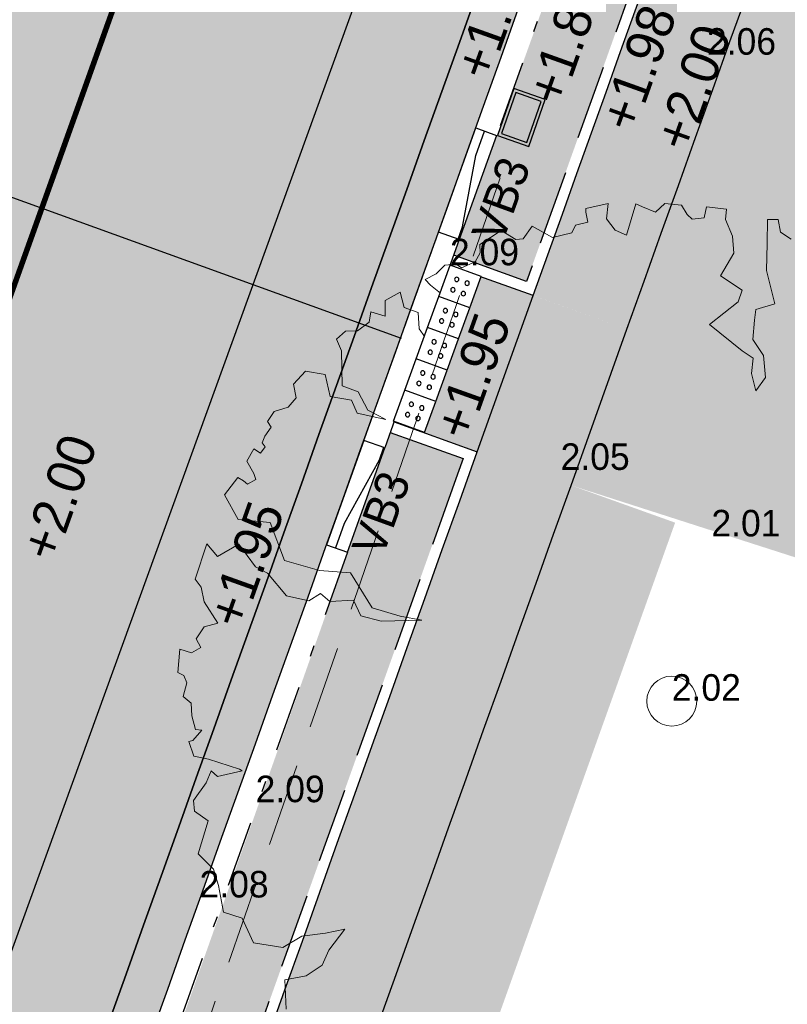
# Model space of a CAD drawing. Header units: metres. Extents: x 134157 to 138734, y 451157 to 455772.
# Tile 140 of 256: x 136410.3 to 136417.24, y 453374.65 to 453383.55. Entities that reach past the tile are written whole.
import ezdxf
from ezdxf import colors
from ezdxf.entities.mleader import LeaderData, LeaderLine
from ezdxf.math import Vec2, Vec3

# ---------------------------------------------------------------- set-up
doc = ezdxf.new("R2010")
doc.units = ezdxf.units.M
doc.set_wipeout_variables(frame=1)
for name, pattern in [('CENTER__G5', [2.4, 1.5, -0.3, 0.3, -0.3]), ('DASHDOT__G2', [1.2, 0.6, -0.3, 0, -0.3]), ('GZ10X20__G1', [1.5, 0.5, -0.2, 0.2, -0.2, 0.2, -0.2]), ('HIDDEN__G5', [1.125, 0.75, -0.375])]:
    doc.linetypes.add(name, pattern=pattern)
doc.layers.add('-DR-alg-hulplijnen aandachtspunten', color=210, linetype='Continuous', plot=False)
doc.layers.add('-DR-alg-hulplijnen bochtstralen uitritconstructies', color=210, linetype='Continuous', plot=False)
doc.layers.add('-DR-alg-hulplijnen kantverharding asflast nieuwe fietsstraat', color=7, linetype='Continuous', true_color=0xff9429, plot=False)
for name, color, linetype, lineweight in [('-DR-bs-boom', 253, 'Continuous', 13), ('-DR-nw-rio-HWA 125', 170, 'HIDDEN__G5', 13), ('-DR-nw-vh-arc-tegels 300x300x45', 253, 'Continuous', 9)]:
    doc.layers.add(name, color=color, linetype=linetype, lineweight=lineweight)
for name, color, linetype in [('-DR-bs-rio-DWA Jutfaseweg', 253, 'Continuous'), ('-DR-bs-txt-hoogtemaat', 253, 'Continuous'), ('-DR-nw-rio-straatkolk', 1, 'Continuous'), ('-DR-nw-txt-hoogtemaat', 2, 'Continuous'), ('-DR-nw-vh-band 10x20 ob', 2, 'HIDDEN__G5'), ('-DR-nw-vh-band 15x25 ob', 2, 'CENTER__G5'), ('-DR-nw-vh-band 18-20x25 verloopband 20x20', 2, 'Continuous'), ('-DR-nw-vh-band 20x20 opsluitband', 2, 'GZ10X20__G1'), ('-DR-nw-vh-band 5-20x25', 2, 'DASHDOT__G2'), ('-DR-nw-vh-block doorsteek struinpad', 2, 'Continuous'), ('-DR-nw-vh-geleidelijntegels noppentegels 300x300x60', 250, 'Continuous'), ('-DR-nw-vh-kantverharding', 3, 'Continuous'), ('-DR-nw-vh-txt-kantopsluitingen', 2, 'Continuous')]:
    doc.layers.add(name, color=color, linetype=linetype)
doc.layers.add('-DR-nw-gr-arc-gras', color=7, linetype='Continuous', true_color=0xb5d5a4)
doc.layers.add('-DR-nw-vh-arc-asfalt fietsstraat rood', color=7, linetype='Continuous', lineweight=9, true_color=0xdfbfc7)
doc.layers.add('-DR-nw-vh-arc-sbs kf bruinrood rabat halfsteens', color=7, linetype='Continuous', lineweight=9, true_color=0xb88485)
doc.layers.add('-DR-nw-vh-arc-halfverharding stabilizer', color=7, linetype='Continuous', lineweight=9, true_color=0xe2e1c1, transparency=0.1)
doc.layers.add('-DR-nw-vh-kantverharding halfverharding stabilizer', color=7, linetype='Continuous', true_color=0xe2e1c1, transparency=0.1)
doc.styles.add('CE', font='txt', dxfattribs={"height": 1.8})
doc.styles.add('Drong', font='txt', dxfattribs={"height": 1.8})
pattern_1 = [(115.335625, (136419.71802, 453326.2367), (-0.223681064, -0.105903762), [0.06, -0.187485]), (205.335625, (136419.71802, 453326.2367), (0.105903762, -0.223681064), [0.06, -0.187485])]
pattern_2 = [(228.0127875, (0.54864, 0.762), (-6.096000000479, -6.8579999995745), [0.102516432, -10.1491450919]), (184.969741, (0.48006, 0.6858), (9.1439999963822, 0.7620000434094), [0.175921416, -17.416214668]), (132.5104471, (0.3048, 0.67056), (7.6200000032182, -8.381999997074), [0.124044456, -12.2804168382]), (267.273689, (0.00762, 0.48006), (0.762000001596, 15.23999999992), [0.160201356, -15.8599312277]), (292.83365418, (0, 0.32004), (-3.810000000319, 9.1439999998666), [0.15709011, -15.5519423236]), (357.273689, (0.06096, 0.17526), (-15.23999999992, 0.762000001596), [0.160201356, -15.8599312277]), (37.69424047, (0.22098, 0.16764), (-9.9059999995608, -7.6200000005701), [0.211858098, -20.9739345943]), (72.25532837, (0.38862, 0.29718), (5.3340000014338, 16.7639999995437), [0.200015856, -19.8015769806]), (121.42956562, (0.44958, 0.48768), (-6.096000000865, 9.9059999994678), [0.1607439, -15.9136637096]), (175.2363583, (0.36576, 0.62484), (8.38199999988, -0.762000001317), [0.183513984, -8.992181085]), (222.3974378, (0.18288, 0.64008), (-9.1439999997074, -8.3820000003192), [0.237323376, -23.4950317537]), (138.81407483, (0.762, 0.47244), (-5.33399999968, 4.572000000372), [0.081001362, -8.0191697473]), (171.4692344, (0.70104, 0.52578), (9.906000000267, -1.5239999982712), [0.154104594, -15.2563916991]), (225, (0.54864, 0.54864), (-1e-16, -0.762), [0.107762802, -0.9698679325]), (203.19859051, (0.4953, 0.64008), (3.810000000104, 1.523999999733), [0.058032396, -5.7451867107]), (291.80140949, (0.44196, 0.61722), (-0.76200000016, 2.285999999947), [0.082069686, -4.021425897]), (30.96375653, (0.47244, 0.54102), (2.286000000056, 1.523999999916), [0.133295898, -4.3098894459]), (161.56505118, (0.58674, 0.6096), (1.52400000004, -0.76199999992), [0.096386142, -2.313269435]), (16.389540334, (0, 0.61722), (7.62, 2.286), [0.1350264, -13.3676480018]), (70.34617594, (0.12954, 0.65532), (-3.048000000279, -8.381999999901), [0.113279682, -11.2146647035]), (293.19859051, (0.58674, 0.762), (-1.523999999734, 3.810000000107), [0.11606403, -5.6871550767]), (343.61045967, (0.63246, 0.65532), (-7.6200000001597, 2.285999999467), [0.1350264, -13.3676480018]), (339.44395478, (0, 0.14478), (-3.81, 1.524), [0.13021056, -6.3803202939]), (294.7751406, (0.12192, 0.09906), (-3.810000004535, 8.381999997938), [0.109101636, -10.8010780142]), (66.80140949, (0.59436, 0), (1.52399999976, 3.810000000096), [0.11606403, -5.6871550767]), (17.35402464, (0.64008, 0.10668), (-9.905999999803, -3.0480000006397), [0.127734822, -12.645712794]), (69.44395478, (0.22098, 0), (-1.524000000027, -3.80999999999), [0.06510528, -6.4454255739]), (101.309932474, (0.54864, 0), (-0.762, 3.048), [0.03885438, -3.8465984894]), (165.96375653, (0.54102, 0.0381), (2.286, -0.762), [0.15709011, -2.9847163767]), (186.00900596, (0.38862, 0.0762), (7.6199999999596, 0.7620000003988), [0.1455801, -14.412409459]), (303.69006753, (0.47244, 0.47244), (-0.76200000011, 1.52399999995), [0.109897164, -2.6375329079]), (353.15722659, (0.5334, 0.381), (12.9540000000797, -1.5239999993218), [0.191867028, -18.9948027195]), (60.9453959, (0.7239, 0.35814), (-3.048000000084, -5.333999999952), [0.078452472, -7.7668176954]), (90, (0.762, 0.4267), (-0.762, 0.762), [0.04572, -0.71628]), (120.25643716, (0.37338, 0.09906), (3.047999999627, -5.334000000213), [0.105860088, -10.480182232]), (48.0127875, (0.32004, 0.1905), (6.0960000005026, 6.857999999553), [0.205032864, -10.0466286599]), (0, (0.4572, 0.3429), (0.762, 0.762), [0.19812, -0.56388]), (325.3048465, (0.65532, 0.3429), (7.6200000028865, -5.3339999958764), [0.120482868, -11.9277950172]), (254.0546041, (0.75438, 0.27432), (-0.761999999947, -3.048000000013), [0.110948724, -5.4364950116]), (207.64597536, (0.7239, 0.16764), (-14.478000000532, -7.6199999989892), [0.18064353, -17.8837393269]), (175.42607874, (0.56388, 0.08382), (-9.9059999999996, 0.7619999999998), [0.191108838, -18.9197539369])]

# ---------------------------------------------------------------- blocks, each defined once
blk = doc.blocks.new('Boom bestaand 1')
blk.add_lwpolyline([(-0.37807, 0.29441), (-0.38866, 0.28735), (-0.40138, 0.29017), (-0.40561, 0.28029), (-0.38372, 0.2704), (-0.359, 0.25911), (-0.32509, 0.25346), (-0.32721, 0.23369), (-0.31803, 0.22804), (-0.30108, 0.21886), (-0.28201, 0.22239), (-0.26082, 0.21533), (-0.25234, 0.20121), (-0.27, 0.20404), (-0.28342, 0.2118), (-0.29472, 0.20474), (-0.33216, 0.18498), (-0.34134, 0.22028), (-0.35052, 0.22875), (-0.37242, 0.21463), (-0.38796, 0.23581), (-0.4042, 0.24146), (-0.42257, 0.24146), (-0.43153, 0.24673), (-0.44156, 0.22919), (-0.43245, 0.22239), (-0.43599, 0.2111), (-0.44234, 0.20827), (-0.45302, 0.20668), (-0.46127, 0.19208), (-0.45718, 0.18003), (-0.46707, 0.17015), (-0.47272, 0.16521), (-0.44729, 0.14403), (-0.45647, 0.13556), (-0.4706, 0.13203), (-0.48402, 0.13979), (-0.48825, 0.1172), (-0.48472, 0.11579), (-0.47483, 0.11367), (-0.47695, 0.10096), (-0.4713, 0.09461), (-0.47483, 0.07484), (-0.4932, 0.06072), (-0.48543, 0.04731), (-0.48755, 0.04025), (-0.50168, 0.03036), (-0.49744, 0.00494), (-0.48967, 0.00212), (-0.48324, -0.00602), (-0.48324, -0.02113), (-0.48857, -0.02468), (-0.49212, -0.03534), (-0.48768, -0.04689), (-0.48679, -0.05933), (-0.47968, -0.05666), (-0.46457, -0.04867), (-0.45924, -0.04156), (-0.44946, -0.05311), (-0.43257, -0.05489), (-0.43416, -0.08244), (-0.44386, -0.08442), (-0.45911, -0.07888), (-0.46941, -0.08977), (-0.48526, -0.08739), (-0.48348, -0.10442), (-0.46902, -0.11075), (-0.47872, -0.12224), (-0.46981, -0.12798), (-0.46664, -0.14203), (-0.4712, -0.15348), (-0.46728, -0.16494), (-0.45442, -0.16494), (-0.42199, -0.17808), (-0.40997, -0.16578), (-0.38928, -0.16438), (-0.37362, -0.15125), (-0.39095, -0.17528), (-0.40521, -0.17528), (-0.41696, -0.19345), (-0.43932, -0.18926), (-0.45023, -0.20602), (-0.44296, -0.22251), (-0.42935, -0.2254), (-0.42398, -0.23663), (-0.42544, -0.25103), (-0.41885, -0.26128), (-0.41226, -0.2603), (-0.40664, -0.26958), (-0.40127, -0.2747), (-0.39663, -0.27348), (-0.39248, -0.28056), (-0.39931, -0.28471), (-0.39052, -0.29618), (-0.37636, -0.29472), (-0.37026, -0.2952), (-0.36903, -0.30472), (-0.37392, -0.30716), (-0.37905, -0.31107), (-0.36859, -0.33012), (-0.34021, -0.32739), (-0.32496, -0.29912), (-0.28399, -0.3012), (-0.26106, -0.27284), (-0.24633, -0.24501), (-0.20539, -0.23901), (-0.18684, -0.21664), (-0.17428, -0.19809), (-0.18956, -0.23628), (-0.20266, -0.25265), (-0.22013, -0.25319), (-0.22832, -0.27556), (-0.23923, -0.28102), (-0.23705, -0.29466), (-0.25069, -0.31321), (-0.27908, -0.32193), (-0.28984, -0.33037), (-0.31728, -0.33679), (-0.31455, -0.36121), (-0.33038, -0.36612), (-0.30255, -0.39067), (-0.29272, -0.38849), (-0.27798, -0.39177), (-0.25288, -0.3874), (-0.25483, -0.40156), (-0.24706, -0.41371), (-0.23727, -0.41303), (-0.23592, -0.4235), (-0.24402, -0.43295), (-0.22343, -0.44409), (-0.21836, -0.4397), (-0.21026, -0.44004), (-0.19911, -0.44881), (-0.18999, -0.44409), (-0.17784, -0.44848), (-0.16399, -0.4505), (-0.16061, -0.4451), (-0.15487, -0.45725), (-0.15555, -0.4613), (-0.14001, -0.46265), (-0.13123, -0.4505), (-0.10962, -0.42586), (-0.10726, -0.42384), (-0.11165, -0.44881), (-0.11942, -0.45253), (-0.1103, -0.46198), (-0.09918, -0.48068), (-0.08898, -0.48408), (-0.0747, -0.47525), (-0.04819, -0.49767), (-0.0278, -0.48952), (-0.0108, -0.49156), (0.01571, -0.49767), (0.02863, -0.48272), (0.05582, -0.48204), (0.07199, -0.45703), (0.06902, -0.43487), (0.07565, -0.41191), (0.07965, -0.39236), (0.09273, -0.41557), (0.10391, -0.42778), (0.10745, -0.44658), (0.10249, -0.468), (0.12989, -0.47849)])
blk.add_circle((0, 0), 0.02513)
blk = doc.blocks.new('Verloop 20x20 naar 5-20')
blk.add_lwpolyline([(0, 0), (0, 0.2), (1, 0.2), (1, 0)], close=True)
blk.add_lwpolyline([(0, 0.0105), (0.1199, 0.0105), (0.7651, 0.1144), (1, 0.1144)])
blk = doc.blocks.new('*U146')
blk.add_lwpolyline([(0, 0), (0, 0.2), (-1, 0.2), (-1, 0)], close=True)
blk.add_lwpolyline([(0, 0.0105), (-0.1199, 0.0105), (-0.7651, 0.1144), (-1, 0.1144)])
blk = doc.blocks.new('*U2287')
at = {"layer": '-DR-alg-hulplijnen bochtstralen uitritconstructies', "flags": 128}
blk.add_lwpolyline([(1.2489, -1.0007), (2.7489, -1.0023)], dxfattribs=at)
at = {"layer": '-DR-nw-vh-band 15x25 ob'}
for points in [[(1.1498, -0.2005), (1.149, -0.9007), (0.9994, -0.9006)], [(2.9996, -0.9024), (2.849, -0.9024), (2.8498, -0.2019)]]:
    blk.add_lwpolyline(points, dxfattribs=at)
at = {"layer": '-DR-nw-vh-band 20x20 opsluitband', "flags": 128}
blk.add_lwpolyline([(2.9999, -0.202), (0.9999, -0.2005)], dxfattribs=at)
at = {"layer": '-DR-nw-vh-kantverharding'}
blk.add_lwpolyline([(1, -0.0005, 0.000276), (3, -0.002)], format="xyb", dxfattribs=at)
for points in [[(1.2498, -0.2007), (1.2489, -1.0007)], [(2.7489, -1.0023), (2.7498, -0.2018)]]:
    blk.add_lwpolyline(points, dxfattribs=at)
at = {"layer": '-DR-nw-vh-band 18-20x25 verloopband 20x20', "rotation": 359.9735050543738}
for name, p in [('*U146', (0.9999, -0.2005)), ('Verloop 20x20 naar 5-20', (2.9999, -0.202))]:
    blk.add_blockref(name, p, dxfattribs=at)
blk = doc.blocks.new('*U553')
h = blk.add_hatch(color=256)
h.dxf.hatch_style = 1
h.paths.add_polyline_path([(-0.1159, 0.4883), (-0.1344, 0.4358), (0.0954, 0.3546), (0.114, 0.4072)])
h = blk.add_hatch(color=256)
h.dxf.hatch_style = 1
h.paths.add_polyline_path([(-0.153, 0.3833), (-0.1715, 0.3308), (0.0583, 0.2496), (0.0769, 0.3021)])
h = blk.add_hatch(color=256)
h.dxf.hatch_style = 1
h.paths.add_polyline_path([(-0.1901, 0.2782), (-0.2086, 0.2257), (0.0212, 0.1446), (0.0398, 0.1971)])
h = blk.add_hatch(color=256)
h.dxf.hatch_style = 1
h.paths.add_polyline_path([(-0.2284, 0.1696), (-0.247, 0.1171), (-0.0172, 0.0359), (0.0014, 0.0884)])
for points in [[(0, 0), (0.1498, 0.4243), (-0.133, 0.5242), (-0.2829, 0.0999)], [(-0.0172, 0.0359), (0.114, 0.4072), (-0.1159, 0.4883), (-0.247, 0.1171)]]:
    blk.add_lwpolyline(points, close=True)
blk = doc.blocks.new('*U1814')
blk.add_wipeout([(0, 0), (-0.1405, 0.2651), (0.1246, 0.4056), (0.2651, 0.1405)])
for points in [[(0.1246, 0.4056), (-0.1405, 0.2651)], [(0.2651, 0.1405), (0.1246, 0.4056)], [(0, 0), (-0.1405, 0.2651)], [(0.2651, 0.1405), (0, 0)]]:
    blk.add_lwpolyline(points)
at = {"color": 253}
for centre in [(0.083, 0.2704), (-0.0053, 0.2235), (0.1299, 0.182), (0.0415, 0.1352)]:
    blk.add_circle(centre, 0.02, dxfattribs=at)
blk.add_wipeout([(0.2651, 0.1405), (0.1246, 0.4056), (0.3896, 0.5461), (0.5301, 0.281)])
for points in [[(0.3896, 0.5461), (0.1246, 0.4056)], [(0.5301, 0.281), (0.3896, 0.5461)], [(0.2651, 0.1405), (0.1246, 0.4056)], [(0.5301, 0.281), (0.2651, 0.1405)]]:
    blk.add_lwpolyline(points)
for centre in [(0.2598, 0.364), (0.3481, 0.4109), (0.3066, 0.2757), (0.3949, 0.3225)]:
    blk.add_circle(centre, 0.02, dxfattribs=at)
blk.add_wipeout([(0.5301, 0.281), (0.3896, 0.5461), (0.6547, 0.6866), (0.7952, 0.4215)])
for points in [[(0.6547, 0.6866), (0.3896, 0.5461)], [(0.7952, 0.4215), (0.6547, 0.6866)], [(0.5301, 0.281), (0.3896, 0.5461)], [(0.7952, 0.4215), (0.5301, 0.281)]]:
    blk.add_lwpolyline(points)
for centre in [(0.6132, 0.5514), (0.5248, 0.5045), (0.66, 0.463), (0.5717, 0.4162)]:
    blk.add_circle(centre, 0.02, dxfattribs=at)
blk.add_wipeout([(0.7952, 0.4215), (0.6547, 0.6866), (0.9198, 0.8271), (1.0603, 0.562)])
for points in [[(0.9198, 0.8271), (0.6547, 0.6866)], [(1.0603, 0.562), (0.9198, 0.8271)], [(0.7952, 0.4215), (0.6547, 0.6866)], [(1.0603, 0.562), (0.7952, 0.4215)]]:
    blk.add_lwpolyline(points)
for centre in [(0.8782, 0.6919), (0.7899, 0.645), (0.9251, 0.6035), (0.8367, 0.5567)]:
    blk.add_circle(centre, 0.02, dxfattribs=at)
blk.add_wipeout([(1.0603, 0.562), (0.9198, 0.8271), (1.1848, 0.9676), (1.3253, 0.7025)])
for points in [[(1.1848, 0.9676), (0.9198, 0.8271)], [(1.3253, 0.7025), (1.1848, 0.9676)], [(1.0603, 0.562), (0.9198, 0.8271)], [(1.3253, 0.7025), (1.0603, 0.562)]]:
    blk.add_lwpolyline(points)
for centre in [(1.055, 0.7855), (1.1433, 0.8324), (1.1018, 0.6972), (1.1901, 0.744)]:
    blk.add_circle(centre, 0.02, dxfattribs=at)

msp = doc.modelspace()

# ---------------------------------------------------------------- hatches: boundary and pattern name
at = {"layer": '-DR-nw-gr-arc-gras', "transparency": 33554687}
h = msp.add_hatch(dxfattribs=at)
h.set_pattern_fill('AGR-BOLLEN', color=256, scale=0.1, pattern_type=2)
h.set_pattern_definition(pattern_1)
edge = h.paths.add_edge_path()
edge.add_arc((-7000776.8095, 3043164.5676), 7592527.9974, 340.05675056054, 340.05722562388)
edge.add_line((136455.7816, 453494.2543), (136455.1236, 453494.4934))
edge.add_arc((380495.2224, 364992.5484), 259592.3036, 160.066656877, 160.080445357)
edge.add_line((136433.8323, 453435.7615), (136433.8135, 453435.7683))
edge.add_line((136433.8135, 453435.7683), (136432.1795, 453431.2551))
edge.add_line((136432.1795, 453431.2551), (136432.1983, 453431.2483))
edge.add_line((136432.1983, 453431.2483), (136431.6776, 453429.8696))
edge.add_line((136431.6776, 453429.8696), (136432.3364, 453429.6312))
edge.add_line((136432.3364, 453429.6312), (136434.3093, 453435.0766))
h = msp.add_hatch(dxfattribs=at)
h.set_pattern_fill('AGR-BOLLEN', color=256, scale=0.1, pattern_type=2)
h.set_pattern_definition(pattern_1)
edge = h.paths.add_edge_path()
edge.add_line((136486.7031, 453573.6088), (136485.7631, 453573.9499))
edge.add_line((136485.7631, 453573.9499), (136435.7589, 453436.1401))
edge.add_arc((149594.4053, 448661.5341), 13998.1013, 160.05673076, 160.29770339)
edge.add_line((136415.7945, 453380.7559), (136415.2889, 453379.3438))
edge.add_line((136415.2889, 453379.3438), (136417.827, 453378.529))
edge.add_line((136417.827, 453378.529), (136420.502, 453386.122))
edge.add_line((136420.502, 453386.122), (136418.9871, 453386.7016))
edge.add_arc((149703.6278, 448622.0327), 14113.2472, 160.05722659, 160.26912154, ccw=False)
edge.add_line((136436.6989, 453435.799), (136486.7031, 453573.6088))
h = msp.add_hatch(dxfattribs=at)
h.set_pattern_fill('AGR-BOLLEN', color=256, scale=0.1, pattern_type=2)
h.set_pattern_definition(pattern_1)
edge = h.paths.add_edge_path()
edge.add_line((136423.1386, 453404.1673), (136423.8163, 453406.049))
edge.add_arc((136584.99, 453352.3425), 169.8863, 158.773578, 161.570829, ccw=False)
edge.add_line((136426.6293, 453413.8505), (136429.4571, 453421.6786))
edge.add_line((136429.4571, 453421.6786), (136431.7567, 453428.0326))
edge.add_line((136431.7567, 453428.0326), (136431.0986, 453428.2713))
edge.add_line((136431.0986, 453428.2713), (136428.8178, 453421.9101))
edge.add_line((136428.8178, 453421.9101), (136421.5369, 453401.7253))
edge.add_line((136421.5369, 453401.7253), (136414.2279, 453381.423))
edge.add_line((136414.2279, 453381.423), (136414.8873, 453381.1865))
edge.add_arc((148662.0437, 448996.7943), 13008.2948, 160.19545772, 160.30300458, ccw=False)
h = msp.add_hatch(dxfattribs=at)
h.set_pattern_fill('AGR-BOLLEN', color=256, scale=0.1, pattern_type=2)
h.set_pattern_definition(pattern_1)
edge = h.paths.add_edge_path()
edge.add_line((136383.2134, 453288.902), (136370.3108, 453255.8016))
edge.add_line((136370.3108, 453255.8016), (136371.2565, 453255.4864))
edge.add_line((136371.2565, 453255.4864), (136384.151, 453288.5538))
edge.add_line((136384.151, 453288.5538), (136396.0961, 453322.3793))
edge.add_arc((144469.9212, 450472.563), 8562.0152, 160.31249213, 160.55850732, ccw=False)
edge.add_arc((136275.927, 453000.1713), 380.6468, 69.386564, 69.632579, ccw=False)
edge.add_arc((138171.7298, 452736.5349), 1867.6731, 160.3687913, 160.6148065, ccw=False)
edge.add_arc((136543.2276, 453720.0757), 379.2681, 249.610148, 249.856163, ccw=False)
edge.add_arc((139775.6478, 452174.2359), 3568.9155, 160.2709001, 160.5169153, ccw=False)
edge.add_line((136416.2304, 453379.0067), (136415.2889, 453379.3438))
edge.add_arc((149594.4041, 448661.5345), 13998.1, 160.30384265, 160.54985784)
edge.add_line((136395.1532, 453322.7123), (136383.2134, 453288.902))
h = msp.add_hatch(dxfattribs=at)
h.set_pattern_fill('AGR-BOLLEN', color=256, scale=0.1, pattern_type=2)
h.set_pattern_definition(pattern_1)
edge = h.paths.add_edge_path()
edge.add_line((136414.3136, 453379.5863), (136414.3135, 453379.5863))
edge.add_line((136414.3135, 453379.5863), (136413.6546, 453379.8226))
edge.add_arc((132439.767, 454785.6654), 4215.2315, 340.2995085, 340.5177412, ccw=False)
edge.add_line((136408.2711, 453364.6968), (136408.9108, 453364.4663))
edge.add_line((136408.9108, 453364.4663), (136414.3136, 453379.5863))
at = {"layer": '-DR-nw-vh-arc-asfalt fietsstraat rood', "transparency": 33554687}
h = msp.add_hatch(color=256, dxfattribs=at)
h.dxf.hatch_style = 1
h.paths.add_polyline_path([(136403.7367, 453366.3314), (136407.6878, 453364.907, -0.000637), (136419.7061, 453398.4672), (136415.7538, 453399.8883, 0.000636)])
at = {"layer": '-DR-nw-vh-arc-halfverharding stabilizer'}
h = msp.add_hatch(dxfattribs=at)
h.set_pattern_fill('GRAVEL', color=256, scale=0.03)
h.set_pattern_definition(pattern_2)
edge = h.paths.add_edge_path()
edge.add_arc((149594.4053, 448661.5341), 13998.1013, 160.12107193, 160.29688231)
edge.add_line((136415.8621, 453380.9447), (136415.7943, 453380.7555))
edge.add_line((136415.7943, 453380.7555), (136414.9471, 453381.0593))
edge.add_arc((149594.4033, 448661.5348), 13998.9991, 160.19736066, 160.29770338, ccw=False)
edge.add_line((136423.2327, 453404.1334), (136423.9104, 453406.0151))
edge.add_arc((149594.4042, 448661.5345), 13999.0001, 160.15523228, 160.18917498, ccw=False)
edge.add_line((136426.7234, 453413.8166), (136429.558, 453421.6633))
edge.add_line((136429.558, 453421.6633), (136430.4055, 453421.3604))
h = msp.add_hatch(dxfattribs=at)
h.set_pattern_fill('GRAVEL', color=256, scale=0.03)
h.set_pattern_definition(pattern_2)
edge = h.paths.add_edge_path()
edge.add_line((136415.7943, 453380.7555), (136414.9477, 453381.0586))
edge.add_line((136414.9477, 453381.0586), (136414.1942, 453381.3289))
edge.add_line((136414.1942, 453381.3289), (136413.6883, 453379.9167))
edge.add_line((136413.6883, 453379.9167), (136414.4414, 453379.6467))
edge.add_arc((149594.4041, 448661.5345), 13999, 160.30384448, 160.36992033)
edge.add_line((136409.009, 453364.4439), (136409.8567, 453364.1415))
edge.add_arc((149594.4041, 448661.5345), 13998.1, 160.30384265, 160.36992033, ccw=False)
edge.add_line((136415.2889, 453379.3438), (136415.7943, 453380.7555))
at = {"layer": '-DR-nw-vh-arc-sbs kf bruinrood rabat halfsteens', "transparency": 33554687}
h = msp.add_hatch(color=256, dxfattribs=at)
h.dxf.hatch_style = 1
h.paths.add_polyline_path([(136403.7367, 453366.3314, -0.000636), (136415.7538, 453399.8883), (136415.3875, 453400.02), (136409.4669, 453383.5524), (136409.3658, 453383.2701), (136408.7253, 453381.4813), (136408.6243, 453381.1991), (136408.4559, 453380.7283), (136408.2876, 453380.2575), (136408.1193, 453379.7867), (136407.951, 453379.3158), (136407.7827, 453378.845), (136407.6144, 453378.3742), (136407.4461, 453377.9034), (136407.2777, 453377.4326), (136407.1094, 453376.9618), (136406.9411, 453376.4909), (136406.7728, 453376.0201), (136406.6045, 453375.5493), (136406.4362, 453375.0785), (136406.2679, 453374.6077), (136406.0995, 453374.1368), (136405.9312, 453373.666), (136405.7629, 453373.1952), (136405.5946, 453372.7244), (136405.4263, 453372.2536), (136405.258, 453371.7827), (136405.0897, 453371.3119), (136404.9213, 453370.8411), (136404.0865, 453368.502), (136403.3621, 453366.4665)])
h = msp.add_hatch(color=256, dxfattribs=at)
h.dxf.hatch_style = 1
h.paths.add_polyline_path([(136414.0731, 453381.5847, -0.000318), (136420.0825, 453398.3319), (136419.7061, 453398.4672, 0.000637), (136407.6878, 453364.907), (136408.0641, 453364.7714, -0.000285), (136413.4327, 453379.7959), (136413.4326, 453379.7959)])
at = {"layer": '-DR-nw-vh-arc-tegels 300x300x45'}
h = msp.add_hatch(dxfattribs=at)
h.set_pattern_fill('AVH-TEGEL_200X200_HALFST', color=256, scale=2, angle=71, pattern_type=2)
h.set_pattern_definition([(71, (0, 0), (-0.05887645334, 0.44332106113), [0.4, -0.4]), (161, (0, 0), (-0.13022726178, -0.37820743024), [])])
edge = h.paths.add_edge_path()
edge.add_line((136401.725, 453369.0256), (136403.5148, 453368.3875))
edge.add_line((136403.5148, 453368.3875), (136403.6156, 453368.6701))
edge.add_line((136403.6156, 453368.6701), (136403.8981, 453368.5693))
edge.add_arc((149594.4041, 448661.5345), 14005.2, 160.35088742, 160.36104845, ccw=False)
edge.add_line((136404.733, 453370.9084), (136404.168, 453371.1104))
edge.add_line((136404.168, 453371.1104), (136403.3907, 453372.1471))
edge.add_line((136403.3907, 453372.1471), (136403.0587, 453371.9511))
edge.add_line((136403.0587, 453371.9511), (136402.9178, 453371.5548))
edge.add_line((136402.9178, 453371.5548), (136402.4391, 453370.208))
edge.add_line((136402.4391, 453370.208), (136400.6959, 453370.8276))
edge.add_line((136400.6959, 453370.8276), (136401.3155, 453372.5707))
edge.add_line((136401.3155, 453372.5707), (136403.0587, 453371.9511))
edge.add_line((136403.0587, 453371.9511), (136403.368, 453372.1774))
edge.add_line((136403.368, 453372.1774), (136399.8194, 453376.9021))
edge.add_line((136399.8194, 453376.9021), (136398.377, 453372.898))
edge.add_line((136398.377, 453372.898), (136392.789, 453357.451))
edge.add_line((136392.789, 453357.451), (136391.8831, 453355.0669))
edge.add_line((136391.8831, 453355.0669), (136391.5102, 453355.1742))
edge.add_line((136391.5102, 453355.1742), (136389.1211, 453349.0589))
edge.add_line((136389.1211, 453349.0589), (136388.1499, 453346.4661))
edge.add_line((136388.1499, 453346.4661), (136392.323, 453344.983))
edge.add_line((136392.323, 453344.983), (136393.8837, 453346.9755))
edge.add_arc((149595.537, 448664.7103), 14007.4001, 160.3760696, 160.47179646, ccw=False)
edge = h.paths.add_edge_path(flags=16)
edge.add_line((136395.806, 453358.075), (136397.316, 453357.5375))
edge.add_arc((149925.8246, 448547.4917), 14358.1713, 160.42721439, 160.47151561)
edge.add_line((136393.6009, 453347.0758), (136392.088, 453347.6134))
edge.add_arc((149259.7092, 448780.403), 13654.1233, 160.41169257, 160.45828209, ccw=False)
edge = h.paths.add_edge_path(flags=0)
edge.add_line((136395.7324, 453357.5699), (136397.0542, 453357.0994))
edge.add_arc((149595.5368, 448664.7104), 14007.7999, 160.42843397, 160.4713872)
edge.add_line((136393.5401, 453347.2036), (136392.2157, 453347.6741))
edge.add_arc((149594.4042, 448661.5345), 14009.2001, 160.41464194, 160.45759386, ccw=False)
edge = h.paths.add_edge_path(flags=16)
edge.add_arc((142185.3068, 451300.1039), 6144.3924, 160.37890944, 160.420236, ccw=False)
edge.add_line((136397.6952, 453363.3806), (136399.2037, 453362.8434))
edge.add_arc((199932.0092, 430753.6083), 67435.8575, 160.411029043, 160.414794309)
edge.add_line((136397.7181, 453358.6682), (136396.2085, 453359.2055))
edge = h.paths.add_edge_path(flags=0)
edge.add_arc((134405.0717, 454070.0877), 2114.332, 340.3657892, 340.4675779)
edge.add_line((136397.729, 453363.1815), (136399.0491, 453362.7113))
edge.add_arc((134873.1694, 453902.996), 1618.7082, 340.36898, 340.5019243, ccw=False)
edge.add_line((136397.7913, 453359.1723), (136396.47, 453359.6425))

# ---------------------------------------------------------------- linework, layer by layer
at = {"layer": '-DR-alg-hulplijnen bochtstralen uitritconstructies', "flags": 128}
msp.add_lwpolyline([(136409.0456, 453382.3757), (136413.7518, 453380.6752)], dxfattribs=at)
at = {"layer": '-DR-alg-hulplijnen kantverharding asflast nieuwe fietsstraat'}
msp.add_lwpolyline([(136620.467, 453951.9335), (136618.8898, 453946.4661, -0.016644), (136617.8616, 453943.3012), (136595.3672, 453881.1792, -0.016644), (136594.1307, 453878.0896), (136591.8417, 453872.88, 0.011636), (136590.9555, 453870.7284), (136590.6052, 453869.7904), (136590.2291, 453869.9266), (136581.6874, 453846.3374, 0.004102), (136573.5235, 453823.2001, -0.004267), (136564.9699, 453798.9843), (136433.5968, 453436.9246, 0.002152), (136392.9845, 453323.4782), (136381.057, 453289.7028), (136367.7043, 453255.4478), (136367.6832, 453255.3879)], format="xyb", dxfattribs=at)
at = {"layer": '-DR-bs-rio-DWA Jutfaseweg', "const_width": 0.05, "flags": 128}
msp.add_lwpolyline([(136408.1043, 453375.1461), (136429.0233, 453433.5741)], dxfattribs=at)
at = {"layer": '-DR-nw-vh-band 10x20 ob', "ltscale": 0.9}
for points in [[(136414.8866, 453381.1868, -0.000895), (136431.7058, 453427.8919)], [(136393.0301, 453319.7035), (136394.2103, 453323.0453, -0.001069), (136414.2631, 453379.4454)]]:
    msp.add_lwpolyline(points, format="xyb", dxfattribs=at)
at = {"layer": '-DR-nw-vh-band 5-20x25'}
for points in [[(136414.6155, 453382.5059, -0.000848), (136430.7069, 453427.1902)], [(136392.703, 453320.8794), (136393.5502, 453323.2784, -0.001051), (136413.2671, 453378.74)]]:
    msp.add_lwpolyline(points, format="xyb", dxfattribs=at)
at = {"layer": '-DR-nw-vh-kantverharding'}
for points in [[(136363.7281, 453256.8013), (136363.7665, 453256.9101), (136377.1193, 453291.1651), (136389.0242, 453324.8767, -0.002152), (136429.6487, 453438.3572), (136561.0218, 453800.4169, 0.004267), (136569.5514, 453824.5651, -0.004102), (136577.7383, 453847.7674), (136586.3288, 453871.4915), (136585.9525, 453871.6277)], [(136367.6832, 453255.3879), (136367.7043, 453255.4478), (136381.057, 453289.7028), (136392.9845, 453323.4782, -0.002152), (136433.5968, 453436.9246), (136564.9699, 453798.9843, 0.004267), (136573.5235, 453823.2001, -0.004102), (136581.6874, 453846.3374), (136590.2291, 453869.9266), (136590.6052, 453869.7904)], [(136392.1877, 453320.0207), (136393.3616, 453323.345, -0.002152), (136433.9728, 453436.7882), (136565.3459, 453798.8479, 0.004267), (136573.9017, 453823.0701, -0.004102), (136582.0635, 453846.2012), (136590.469, 453869.4143)], [(136388.6453, 453325.0051, -0.002152), (136429.2727, 453438.4937), (136433.4882, 453450.1116)], [(136414.9471, 453381.0593, -0.000893), (136431.8845, 453428.0927, -0.000893)], [(136393.0411, 453319.4343), (136394.3046, 453323.012, -0.001073), (136414.4415, 453379.6471, -0.001073)]]:
    msp.add_lwpolyline(points, format="xyb", dxfattribs=at)

# ---------------------------------------------------------------- block references
at = {"layer": '-DR-bs-boom', "xscale": 9, "yscale": 9, "rotation": 293.3958673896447}
msp.add_blockref('Boom bestaand 1', (136416.2, 453377.394), dxfattribs=at)
at = {"layer": '-DR-nw-rio-straatkolk'}
msp.add_blockref('*U553', (136414.9061, 453382.4061), dxfattribs=at)
at = {"layer": '-DR-nw-vh-block doorsteek struinpad', "rotation": 70.33562535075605}
msp.add_blockref('*U2287', (136413.0788, 453378.8073), dxfattribs=at)

# ---------------------------------------------------------------- texts
at = {"layer": '-DR-bs-txt-hoogtemaat', "color": 253, "char_height": 0.24, "attachment_point": 7, "style": 'Drong'}
for s, insert in [('2.06', (136416.518, 453383.232, 2.064)), ('2.05', (136415.195, 453379.48, 2.051)), ('2.01', (136416.5585, 453378.8787, 2.007)), ('2.02', (136416.2, 453377.394, 2.019)), ('2.09', (136412.437, 453376.477, 2.087)), ('2.08', (136411.93, 453375.616, 2.083))]:
    msp.add_mtext(s, dxfattribs=dict(at, insert=insert))
at = {"layer": '-DR-nw-txt-hoogtemaat', "style": 'Drong'}
for s, p in [('+1.95', (136414.5485, 453382.987)), ('+1.85', (136415.2017, 453382.7547)), ('+1.98', (136415.8616, 453382.5176)), ('+2.00', (136416.3553, 453382.3412)), ('+2.00', (136410.6235, 453378.6368)), ('+1.95', (136412.3153, 453378.031))]:
    msp.add_text(s, height=0.34, rotation=70.33563, dxfattribs=at).set_placement(p)
at = {"layer": '-DR-nw-vh-txt-kantopsluitingen', "style": 'Drong'}
for p in [(136414.6668, 453381.521), (136413.5829, 453378.6816)]:
    msp.add_text('VB3', height=0.3, rotation=70, dxfattribs=at).set_placement(p)

# ---------------------------------------------------------------- leaders
at = {"layer": '-DR-alg-hulplijnen aandachtspunten'}
ml = msp.add_multileader_mtext('Standard', dxfattribs=at)
ml.set_content("Dient hier ook nog rekening gehouden te worden \\Pmet het plaatsen van nieuw OC's ?", color=7, style='CE')
ml.set_leader_properties(color=256, linetype='ByLayer', lineweight=-1)
ml.build(insert=Vec2(0, 0))
ml.multileader.update_dxf_attribs({"text_left_attachment_type": 5, "text_right_attachment_type": 5, "dogleg_length": 70.9046, "arrow_head_size": 0.5, "scale": 0.2})
ctx = ml.context
ctx.base_point, ctx.scale, ctx.char_height, ctx.arrow_head_size, ctx.landing_gap_size, ctx.plane_origin, ctx.plane_x_axis, ctx.plane_y_axis = Vec3(136395.2806, 453388.4379), 0.2, 0.8, 0.5, 0.04, Vec3(136406.1632, 453380.7244), Vec3(0.33651, 0.94168), Vec3(-0.94168, 0.33651)
ctx.left_attachment, ctx.right_attachment = 5, 5
notes = []
notes.append((ctx, [(1, (1, 1, 0), (136403.6534, 453411.8681), (-0.33651, -0.94168), 0.8587, [(0, [(136415.6728, 453415.4304)], 0, [])])]))
ctx.mtext.insert, ctx.mtext.text_direction, ctx.mtext.rotation, ctx.mtext.flow_direction = Vec3(136393.0512, 453389.277), Vec3(0.33651, 0.94168), 1.227588, 5
for ctx, leaders in notes:
    for number, flags, end, landing, length, lines in leaders:
        leader = LeaderData()
        leader.index, (leader.has_last_leader_line, leader.has_dogleg_vector, leader.attachment_direction) = number, flags
        leader.last_leader_point, leader.dogleg_vector, leader.dogleg_length = Vec3(end), Vec3(landing), length
        for number, points, colour, breaks in lines:
            line = LeaderLine()
            line.index, line.vertices, line.color, line.breaks = number, Vec3.list(points), colors.encode_raw_color(colour), breaks
            leader.lines.append(line)
        ctx.leaders.append(leader)

# ---------------------------------------------------------------- next in the draw order: block references
at = {"layer": '-DR-nw-vh-geleidelijntegels noppentegels 300x300x60', "xscale": -1, "rotation": 97.95778923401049}
msp.add_blockref('*U1814', (136414.4775, 453381.2303), dxfattribs=at)

# ---------------------------------------------------------------- next in the draw order: linework, layer by layer
at = {"layer": '-DR-alg-hulplijnen kantverharding asflast nieuwe fietsstraat'}
for points in [[(136615.5575, 453953.7113), (136612.5988, 453946.9774), (136593.3968, 453893.9481), (136588.98, 453881.7567), (136586.9297, 453874.6505, -0.015888), (136585.9525, 453871.6277), (136586.3288, 453871.4915), (136577.7383, 453847.7674, 0.004102), (136569.5514, 453824.5651, -0.004267), (136561.0218, 453800.4169), (136429.6487, 453438.3572, 0.002152), (136389.0242, 453324.8767), (136377.1193, 453291.1651), (136363.7665, 453256.9101), (136359.0795, 453243.6376)], [(136615.5575, 453953.7113), (136612.5988, 453946.9774), (136593.3968, 453893.9481), (136588.98, 453881.7567), (136586.9297, 453874.6505, -0.015888), (136585.9525, 453871.6277), (136586.3288, 453871.4915), (136577.7383, 453847.7674, 0.004102), (136569.5514, 453824.5651, -0.004267), (136561.0218, 453800.4169), (136429.6487, 453438.3572, 0.002152), (136389.0242, 453324.8767), (136377.1193, 453291.1651), (136363.7665, 453256.9101), (136363.7281, 453256.8013)], [(136620.467, 453951.9335), (136618.8898, 453946.4661, -0.016644), (136617.8616, 453943.3012), (136595.3672, 453881.1792, -0.016644), (136594.1307, 453878.0896), (136591.8417, 453872.88, 0.011636), (136590.9555, 453870.7284), (136590.6052, 453869.7904), (136590.2291, 453869.9266), (136581.6874, 453846.3374, 0.004102), (136573.5235, 453823.2001, -0.004267), (136564.9699, 453798.9843), (136433.5968, 453436.9246, 0.002152), (136392.9845, 453323.4782), (136381.057, 453289.7028), (136367.7043, 453255.4478), (136363.0398, 453242.239)]]:
    msp.add_lwpolyline(points, format="xyb", dxfattribs=at)
at = {"layer": '-DR-nw-rio-HWA 125', "flags": 128}
msp.add_lwpolyline([(136404.0641, 453351.6599), (136405.2617, 453355.0112), (136414.7647, 453382.456)], dxfattribs=at)
at = {"layer": '-DR-nw-vh-kantverharding'}
for points in [[(136359.0795, 453243.6376), (136363.7665, 453256.9101), (136377.1193, 453291.1651), (136389.0242, 453324.8767, -0.002152), (136429.6487, 453438.3572), (136561.0218, 453800.4169, 0.004267), (136569.5514, 453824.5651, -0.004102), (136577.7383, 453847.7674), (136586.3288, 453871.4915), (136585.9525, 453871.6277)], [(136363.0398, 453242.239), (136367.7043, 453255.4478), (136381.057, 453289.7028), (136392.9845, 453323.4782, -0.002152), (136433.5968, 453436.9246), (136564.9699, 453798.9843, 0.004267), (136573.5235, 453823.2001, -0.004102), (136581.6874, 453846.3374), (136590.2291, 453869.9266), (136590.6052, 453869.7904)]]:
    msp.add_lwpolyline(points, format="xyb", dxfattribs=at)
at = {"layer": '-DR-nw-vh-kantverharding halfverharding stabilizer'}
msp.add_lwpolyline([(136370.2626, 453255.6779), (136383.2134, 453288.902), (136395.1532, 453322.7123, -0.001073), (136415.2889, 453379.3438), (136415.7945, 453380.7559, -0.001051), (136435.7589, 453436.1401), (136510.2738, 453641.5007)], format="xyb", dxfattribs=at)
at = {"flags": 128}
msp.add_lwpolyline([(136362.2471, 453242.801), (136598.8049, 453895.2239)], dxfattribs=at)

# ---------------------------------------------------------------- next in the draw order: texts
at = {"layer": '-DR-bs-txt-hoogtemaat', "color": 253, "insert": (136414.1942, 453381.3289), "char_height": 0.24, "attachment_point": 7, "style": 'Drong'}
msp.add_mtext('2.09', dxfattribs=at)
at = {"layer": '-DR-nw-txt-hoogtemaat', "style": 'Drong'}
msp.add_text('+1.95', height=0.34, rotation=70.33563, dxfattribs=at).set_placement((136414.3628, 453379.7331))

doc.saveas('drawing.dxf')
